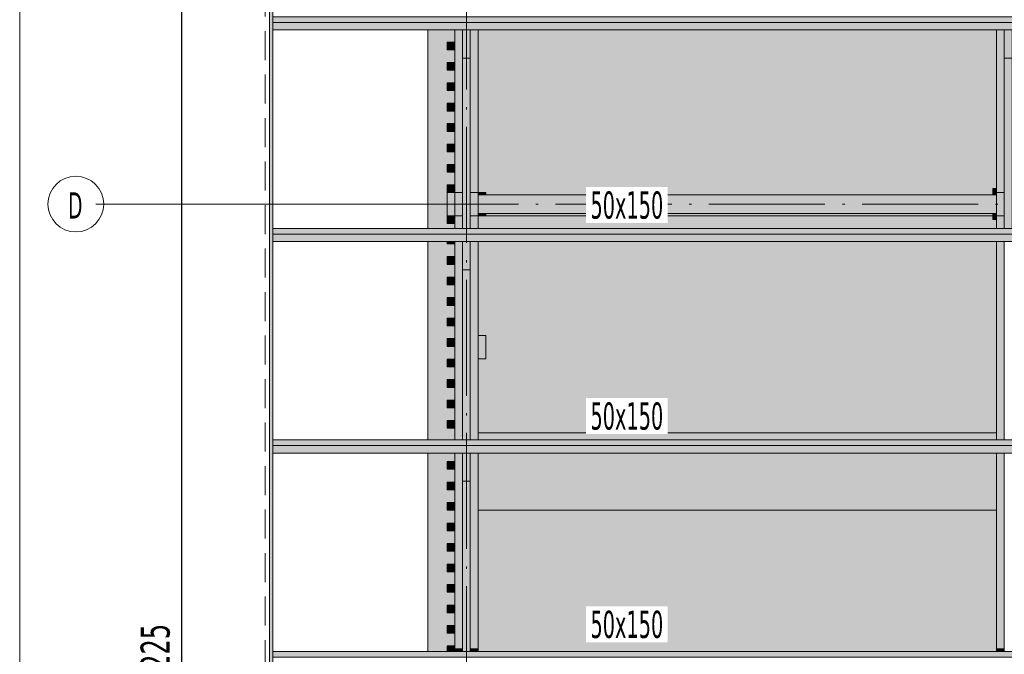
# Model space of a CAD drawing. Header units: millimetres. Extents: x 0 to 1517, y -116 to 725.
# Tile 105 of 256: x 955 to 1039, y 0 to 54. Entities that reach past the tile are written whole.
import ezdxf

# ---------------------------------------------------------------- set-up
doc = ezdxf.new("R2010")
doc.units = ezdxf.units.MM
doc.linetypes.add('CADWORK_12', pattern=[3.75, 2.5, -1.25])
doc.linetypes.add('CADWORK_5', pattern=[13.2, 10, -1.5, 0.2, -1.5])
doc.layers.add('Ech.1_75', color=7, linetype='Continuous')
doc.styles.add('tahoma-', font='txt', dxfattribs={"height": 1})
doc.styles.add('tahoma-z-r', font='txt', dxfattribs={"width": 0.704918})
doc.dimstyles.new('ISO-25', dxfattribs={"dimtxt": 2.5, "dimasz": 2.5, "dimexe": 1.25, "dimexo": 0.625, "dimtad": 1, "dimtxsty": 'Standard', "dimcen": 2.5, "dimadec": 0, "dimazin": 0, "dimtfac": 1, "dimtmove": 0, "dimatfit": 3, "dimfxl": 1, "dimarcsym": 0})

# ---------------------------------------------------------------- blocks, each defined once
blk = doc.blocks.new('cw-dimension-symbol2')
at = {"color": 0, "linetype": 'Continuous', "lineweight": -2}
for p, q in [((-1, 0), (1, 0)), ((-0.5, -0.5), (0.5, 0.5))]:
    blk.add_line(p, q, dxfattribs=at)
blk = doc.blocks.new('*D204')
at = {"layer": 'Defpoints', "color": 0}
for p in [(970.489, 86.988), (968.489, -89.345), (970.489, -89.345)]:
    blk.add_point(p, dxfattribs=at)
at = {"layer": 'Ech.1_75', "color": 0, "linetype": 'Continuous', "lineweight": -2}
for p, q in [((970.489, 86.988), (967.889, 86.988)), ((968.489, 86.388), (968.489, -88.745)), ((970.489, -89.345), (967.889, -89.345))]:
    blk.add_line(p, q, dxfattribs=at)
at = {"layer": 'Ech.1_75', "color": 0, "lineweight": -2, "xscale": 0.6000000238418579, "yscale": 0.6000000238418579, "zscale": 0.6000000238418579}
for p, rotation in [((968.489, 86.988), 90), ((968.489, -89.345), 270)]:
    blk.add_blockref('cw-dimension-symbol2', p, dxfattribs=dict(at, rotation=rotation))
at = {"layer": 'Ech.1_75', "color": 7, "linetype": 'Continuous', "lineweight": 5, "insert": (966.239, -1.178), "char_height": 2.5, "attachment_point": 5, "rotation": 90, "style": 'tahoma-z-r'}
blk.add_mtext('13225', dxfattribs=at)

msp = doc.modelspace()

# ---------------------------------------------------------------- hatches: boundary and pattern name
at = {"layer": 'Ech.1_75', "linetype": 'Continuous', "lineweight": 5, "true_color": 0xf7e0b3, "transparency": 33554687}
msp.add_hatch(color=254, dxfattribs=at).paths.add_polyline_path([(976.364, 88.043), (976.071, 88.058), (976.071, -87.042), (976.364, -86.758), (976.364, 88.043)])
at = {"layer": 'Ech.1_75', "linetype": 'Continuous', "lineweight": 5, "true_color": 0xe0d1b3, "transparency": 33554687}
for points in [[(1102.404, 54.463), (976.364, 54.463), (976.364, 53.977), (1102.404, 53.977), (1102.404, 54.463)], [(1102.404, 53.977), (976.364, 53.977), (976.364, 53.331), (1102.404, 53.331), (1102.404, 53.977)], [(1102.404, 36.224), (976.364, 36.224), (976.364, 35.739), (1102.404, 35.739), (1102.404, 36.224)], [(1102.404, 35.739), (976.364, 35.739), (976.364, 35.092), (1102.404, 35.092), (1102.404, 35.739)], [(1102.404, 17.985), (976.364, 17.985), (976.364, 17.5), (1102.404, 17.5), (1102.404, 17.985)], [(1102.404, 17.5), (976.364, 17.5), (976.364, 16.853), (1102.404, 16.853), (1102.404, 17.5)], [(1102.404, -0.253), (976.364, -0.253), (976.364, -0.739), (1102.404, -0.739), (1102.404, -0.253)]]:
    msp.add_hatch(color=254, dxfattribs=at).paths.add_polyline_path(points)
at = {"layer": 'Ech.1_75', "linetype": 'Continuous', "lineweight": 5, "true_color": 0xf3f3f3, "transparency": 33554687}
for points in [[(991.364, 39.988), (992.031, 39.988), (992.031, 41.077), (991.364, 41.077), (991.364, 41.744), (992.031, 41.744), (992.031, 42.833), (991.364, 42.833), (991.364, 43.5), (992.031, 43.5), (992.031, 44.588), (991.364, 44.588), (991.364, 45.255), (992.031, 45.255), (992.031, 46.344), (991.364, 46.344), (991.364, 47.011), (992.031, 47.011), (992.031, 48.1), (991.364, 48.1), (991.364, 48.766), (992.031, 48.766), (992.031, 49.855), (991.364, 49.855), (991.364, 50.522), (992.031, 50.522), (992.031, 51.611), (991.364, 51.611), (991.364, 52.277), (992.031, 52.277), (992.031, 53.331), (989.698, 53.331), (989.698, 36.224), (992.031, 36.224), (992.031, 36.655), (991.364, 36.655), (991.364, 39.988)], [(994.031, 39.322), (994.698, 39.322), (994.698, 39.122), (1038.364, 39.122), (1038.364, 39.655), (1038.698, 39.655), (1038.698, 53.331), (994.031, 53.331), (994.031, 39.322)], [(991.364, 37.322), (992.031, 37.322), (992.031, 39.322), (991.364, 39.322), (991.364, 37.322)], [(994.031, 39.122), (994.698, 39.122), (994.698, 39.322), (994.031, 39.322), (994.031, 39.122)], [(1038.364, 39.122), (1038.698, 39.122), (1038.698, 39.655), (1038.364, 39.655), (1038.364, 39.122)], [(994.698, 37.522), (994.031, 37.522), (994.031, 37.322), (994.698, 37.322), (994.698, 37.522)], [(1038.364, 37.322), (994.031, 37.322), (994.031, 36.224), (1038.698, 36.224), (1038.698, 36.988), (1038.364, 36.988), (1038.364, 37.322)], [(994.698, 37.322), (1038.364, 37.322), (1038.364, 37.522), (994.698, 37.522), (994.698, 37.322)], [(1038.364, 36.988), (1038.698, 36.988), (1038.698, 37.522), (1038.364, 37.522), (1038.364, 36.988)], [(992.031, 18.988), (991.364, 18.988), (991.364, 19.655), (992.031, 19.655), (992.031, 20.755), (991.364, 20.755), (991.364, 21.422), (992.031, 21.422), (992.031, 22.522), (991.364, 22.522), (991.364, 23.188), (992.031, 23.188), (992.031, 24.288), (991.364, 24.288), (991.364, 24.955), (992.031, 24.955), (992.031, 26.055), (991.364, 26.055), (991.364, 26.722), (992.031, 26.722), (992.031, 27.822), (991.364, 27.822), (991.364, 28.488), (992.031, 28.488), (992.031, 29.588), (991.364, 29.588), (991.364, 30.255), (992.031, 30.255), (992.031, 31.355), (991.364, 31.355), (991.364, 32.022), (992.031, 32.022), (992.031, 33.122), (991.364, 33.122), (991.364, 33.788), (992.031, 33.788), (992.031, 34.888), (991.364, 34.888), (991.364, 35.092), (989.698, 35.092), (989.698, 17.985), (992.031, 17.985), (992.031, 18.988)], [(994.031, 18.588), (1038.698, 18.588), (1038.698, 35.092), (994.031, 35.092), (994.031, 26.988), (994.698, 26.988), (994.698, 24.988), (994.031, 24.988), (994.031, 18.588)], [(994.031, 24.988), (994.698, 24.988), (994.698, 26.988), (994.031, 26.988), (994.031, 24.988)], [(1038.698, 18.588), (994.031, 18.588), (994.031, 17.985), (1038.698, 17.985), (1038.698, 18.588)], [(991.364, 1.988), (992.031, 1.988), (992.031, 3.088), (991.364, 3.088), (991.364, 3.755), (992.031, 3.755), (992.031, 4.855), (991.364, 4.855), (991.364, 5.522), (992.031, 5.522), (992.031, 6.622), (991.364, 6.622), (991.364, 7.288), (992.031, 7.288), (992.031, 8.388), (991.364, 8.388), (991.364, 9.055), (992.031, 9.055), (992.031, 10.155), (991.364, 10.155), (991.364, 10.822), (992.031, 10.822), (992.031, 11.922), (991.364, 11.922), (991.364, 12.588), (992.031, 12.588), (992.031, 13.688), (991.364, 13.688), (991.364, 14.355), (992.031, 14.355), (992.031, 15.455), (991.364, 15.455), (991.364, 16.122), (992.031, 16.122), (992.031, 16.853), (989.698, 16.853), (989.698, -0.253), (991.364, -0.253), (991.364, 0.222), (992.031, 0.222), (992.031, 1.322), (991.364, 1.322), (991.364, 1.988)], [(994.031, 11.922), (1038.698, 11.922), (1038.698, 16.853), (994.031, 16.853), (994.031, 11.922)], [(994.031, -0.253), (1038.698, -0.253), (1038.698, 11.922), (994.031, 11.922), (994.031, -0.253)]]:
    msp.add_hatch(color=7, dxfattribs=at).paths.add_polyline_path(points)
at = {"layer": 'Ech.1_75', "linetype": 'Continuous', "lineweight": 5, "true_color": 0xd4c4b3, "transparency": 33554687}
for points in [[(992.698, 53.331), (992.031, 53.331), (992.031, 39.322), (992.698, 39.322), (992.698, 53.331)], [(994.031, 53.331), (993.364, 53.331), (993.364, 39.322), (994.031, 39.322), (994.031, 53.331)], [(1038.698, 39.322), (1039.364, 39.322), (1039.364, 53.331), (1038.698, 53.331), (1038.698, 39.322)], [(993.364, 50.905), (992.698, 50.905), (992.698, 36.224), (993.364, 36.224), (993.364, 50.905)], [(1039.364, 36.224), (1040.031, 36.224), (1040.031, 50.905), (1039.364, 50.905), (1039.364, 36.224)], [(992.031, 36.224), (992.698, 36.224), (992.698, 37.322), (992.031, 37.322), (992.031, 36.224)], [(994.031, 37.322), (993.364, 37.322), (993.364, 36.224), (994.031, 36.224), (994.031, 37.322)], [(1038.698, 36.224), (1039.364, 36.224), (1039.364, 37.322), (1038.698, 37.322), (1038.698, 36.224)], [(992.031, 17.985), (992.698, 17.985), (992.698, 35.092), (992.031, 35.092), (992.031, 17.985)], [(994.031, 35.092), (993.364, 35.092), (993.364, 17.985), (994.031, 17.985), (994.031, 35.092)], [(1038.698, 17.985), (1039.364, 17.985), (1039.364, 35.092), (1038.698, 35.092), (1038.698, 17.985)], [(993.364, 32.667), (992.698, 32.667), (992.698, 17.985), (993.364, 17.985), (993.364, 32.667)], [(992.031, -0.032), (992.698, -0.032), (992.698, 16.853), (992.031, 16.853), (992.031, -0.032)], [(994.031, 16.853), (993.364, 16.853), (993.364, -0.032), (994.031, -0.032), (994.031, 16.853)], [(1038.698, -0.032), (1039.364, -0.032), (1039.364, 16.853), (1038.698, 16.853), (1038.698, -0.032)], [(993.364, 14.428), (992.698, 14.428), (992.698, -0.253), (993.364, -0.253), (993.364, 14.428)], [(992.031, -0.253), (992.698, -0.253), (992.698, -0.032), (992.031, -0.032), (992.031, -0.253)], [(993.364, -0.253), (994.031, -0.253), (994.031, -0.032), (993.364, -0.032), (993.364, -0.253)], [(1038.698, -0.253), (1039.364, -0.253), (1039.364, -0.032), (1038.698, -0.032), (1038.698, -0.253)]]:
    msp.add_hatch(color=9, dxfattribs=at).paths.add_polyline_path(points)
at = {"layer": 'Ech.1_75', "linetype": 'Continuous', "lineweight": 5, "true_color": 0xf7d1b3, "transparency": 33554687}
for points in [[(992.698, 50.905), (993.364, 50.905), (993.364, 53.331), (992.698, 53.331), (992.698, 50.905)], [(1039.364, 50.905), (1040.031, 50.905), (1040.031, 53.331), (1039.364, 53.331), (1039.364, 50.905)], [(992.698, 32.667), (993.364, 32.667), (993.364, 35.092), (992.698, 35.092), (992.698, 32.667)], [(992.698, 14.428), (993.364, 14.428), (993.364, 16.853), (992.698, 16.853), (992.698, 14.428)]]:
    msp.add_hatch(color=254, dxfattribs=at).paths.add_polyline_path(points)
at = {"layer": 'Ech.1_75', "linetype": 'Continuous', "lineweight": 5, "true_color": 0xeaddd7, "transparency": 33554687}
for points in [[(992.031, 52.277), (991.364, 52.277), (991.364, 51.611), (992.031, 51.611), (992.031, 52.277)], [(992.031, 50.522), (991.364, 50.522), (991.364, 49.855), (992.031, 49.855), (992.031, 50.522)], [(992.031, 48.766), (991.364, 48.766), (991.364, 48.1), (992.031, 48.1), (992.031, 48.766)], [(992.031, 47.011), (991.364, 47.011), (991.364, 46.344), (992.031, 46.344), (992.031, 47.011)], [(992.031, 45.255), (991.364, 45.255), (991.364, 44.588), (992.031, 44.588), (992.031, 45.255)], [(992.031, 43.5), (991.364, 43.5), (991.364, 42.833), (992.031, 42.833), (992.031, 43.5)], [(992.031, 41.744), (991.364, 41.744), (991.364, 41.077), (992.031, 41.077), (992.031, 41.744)], [(992.031, 39.988), (991.364, 39.988), (991.364, 39.322), (992.031, 39.322), (992.031, 39.988)], [(992.031, 37.322), (991.364, 37.322), (991.364, 36.655), (992.031, 36.655), (992.031, 37.322)], [(992.031, 35.092), (991.364, 35.092), (991.364, 34.888), (992.031, 34.888), (992.031, 35.092)], [(992.031, 33.788), (991.364, 33.788), (991.364, 33.122), (992.031, 33.122), (992.031, 33.788)], [(992.031, 32.022), (991.364, 32.022), (991.364, 31.355), (992.031, 31.355), (992.031, 32.022)], [(992.031, 30.255), (991.364, 30.255), (991.364, 29.588), (992.031, 29.588), (992.031, 30.255)], [(992.031, 28.488), (991.364, 28.488), (991.364, 27.822), (992.031, 27.822), (992.031, 28.488)], [(992.031, 26.722), (991.364, 26.722), (991.364, 26.055), (992.031, 26.055), (992.031, 26.722)], [(992.031, 24.955), (991.364, 24.955), (991.364, 24.288), (992.031, 24.288), (992.031, 24.955)], [(992.031, 23.188), (991.364, 23.188), (991.364, 22.522), (992.031, 22.522), (992.031, 23.188)], [(992.031, 21.422), (991.364, 21.422), (991.364, 20.755), (992.031, 20.755), (992.031, 21.422)], [(992.031, 19.655), (991.364, 19.655), (991.364, 18.988), (992.031, 18.988), (992.031, 19.655)], [(992.031, 16.122), (991.364, 16.122), (991.364, 15.455), (992.031, 15.455), (992.031, 16.122)], [(992.031, 14.355), (991.364, 14.355), (991.364, 13.688), (992.031, 13.688), (992.031, 14.355)], [(992.031, 12.588), (991.364, 12.588), (991.364, 11.922), (992.031, 11.922), (992.031, 12.588)], [(992.031, 10.822), (991.364, 10.822), (991.364, 10.155), (992.031, 10.155), (992.031, 10.822)], [(992.031, 9.055), (991.364, 9.055), (991.364, 8.388), (992.031, 8.388), (992.031, 9.055)], [(992.031, 7.288), (991.364, 7.288), (991.364, 6.622), (992.031, 6.622), (992.031, 7.288)], [(992.031, 5.522), (991.364, 5.522), (991.364, 4.855), (992.031, 4.855), (992.031, 5.522)], [(992.031, 3.755), (991.364, 3.755), (991.364, 3.088), (992.031, 3.088), (992.031, 3.755)], [(992.031, 1.988), (991.364, 1.988), (991.364, 1.322), (992.031, 1.322), (992.031, 1.988)], [(991.364, -0.253), (992.031, -0.253), (992.031, 0.222), (991.364, 0.222), (991.364, -0.253)]]:
    msp.add_hatch(color=254, dxfattribs=at).paths.add_polyline_path(points)
at = {"layer": 'Ech.1_75', "linetype": 'Continuous', "lineweight": 5, "true_color": 0xe0c8b3, "transparency": 33554687}
for points in [[(992.698, 39.322), (992.031, 39.322), (992.031, 37.322), (992.698, 37.322), (992.698, 39.322)], [(994.031, 39.322), (993.364, 39.322), (993.364, 37.322), (994.031, 37.322), (994.031, 39.322)], [(1038.698, 37.322), (1039.364, 37.322), (1039.364, 39.322), (1038.698, 39.322), (1038.698, 37.322)]]:
    msp.add_hatch(color=9, dxfattribs=at).paths.add_polyline_path(points)
at = {"layer": 'Ech.1_75', "linetype": 'Continuous', "lineweight": 5, "true_color": 0xe3bbbb, "transparency": 33554687}
msp.add_hatch(color=9, dxfattribs=at).paths.add_polyline_path([(1038.698, 39.122), (994.031, 39.122), (994.031, 37.522), (1038.698, 37.522), (1038.698, 39.122)])

# ---------------------------------------------------------------- linework, layer by layer
at = {"layer": 'Ech.1_75', "color": 9, "linetype": 'Continuous', "lineweight": 5}
msp.add_line((1038.364, 37.322), (1038.698, 37.322), dxfattribs=at)
at = {"layer": 'Ech.1_75', "color": 7, "linetype": 'Continuous', "lineweight": 5}
for points in [[(1249.188, -108.036), (1249.188, 239.316), (954.549, 239.316), (954.549, -108.036), (1249.188, -108.036)], [(976.364, 88.043), (976.071, 88.058), (976.071, -87.042), (976.364, -86.758), (976.364, 88.043)], [(1102.404, 54.463), (976.364, 54.463), (976.364, 53.977), (1102.404, 53.977), (1102.404, 54.463)], [(1102.404, 53.977), (976.364, 53.977), (976.364, 53.331), (1102.404, 53.331), (1102.404, 53.977)], [(991.364, 39.988), (992.031, 39.988), (992.031, 41.077), (991.364, 41.077), (991.364, 41.744), (992.031, 41.744), (992.031, 42.833), (991.364, 42.833), (991.364, 43.5), (992.031, 43.5), (992.031, 44.588), (991.364, 44.588), (991.364, 45.255), (992.031, 45.255), (992.031, 46.344), (991.364, 46.344), (991.364, 47.011), (992.031, 47.011), (992.031, 48.1), (991.364, 48.1), (991.364, 48.766), (992.031, 48.766), (992.031, 49.855), (991.364, 49.855), (991.364, 50.522), (992.031, 50.522), (992.031, 51.611), (991.364, 51.611), (991.364, 52.277), (992.031, 52.277), (992.031, 53.331), (989.698, 53.331), (989.698, 36.224), (992.031, 36.224), (992.031, 36.655), (991.364, 36.655), (991.364, 39.988)], [(992.698, 53.331), (992.031, 53.331), (992.031, 39.322), (992.698, 39.322), (992.698, 53.331)], [(992.698, 50.905), (993.364, 50.905), (993.364, 53.331), (992.698, 53.331), (992.698, 50.905)], [(994.031, 53.331), (993.364, 53.331), (993.364, 39.322), (994.031, 39.322), (994.031, 53.331)], [(994.031, 39.322), (994.698, 39.322), (994.698, 39.122), (1038.364, 39.122), (1038.364, 39.655), (1038.698, 39.655), (1038.698, 53.331), (994.031, 53.331), (994.031, 39.322)], [(1038.698, 39.322), (1039.364, 39.322), (1039.364, 53.331), (1038.698, 53.331), (1038.698, 39.322)], [(1039.364, 50.905), (1040.031, 50.905), (1040.031, 53.331), (1039.364, 53.331), (1039.364, 50.905)], [(992.031, 52.277), (991.364, 52.277), (991.364, 51.611), (992.031, 51.611), (992.031, 52.277)], [(993.364, 50.905), (992.698, 50.905), (992.698, 36.224), (993.364, 36.224), (993.364, 50.905)], [(1039.364, 36.224), (1040.031, 36.224), (1040.031, 50.905), (1039.364, 50.905), (1039.364, 36.224)], [(992.031, 50.522), (991.364, 50.522), (991.364, 49.855), (992.031, 49.855), (992.031, 50.522)], [(992.031, 48.766), (991.364, 48.766), (991.364, 48.1), (992.031, 48.1), (992.031, 48.766)], [(992.031, 47.011), (991.364, 47.011), (991.364, 46.344), (992.031, 46.344), (992.031, 47.011)], [(992.031, 45.255), (991.364, 45.255), (991.364, 44.588), (992.031, 44.588), (992.031, 45.255)], [(992.031, 43.5), (991.364, 43.5), (991.364, 42.833), (992.031, 42.833), (992.031, 43.5)], [(992.031, 41.744), (991.364, 41.744), (991.364, 41.077), (992.031, 41.077), (992.031, 41.744)], [(992.031, 39.988), (991.364, 39.988), (991.364, 39.322), (992.031, 39.322), (992.031, 39.988)], [(991.364, 37.322), (992.031, 37.322), (992.031, 39.322), (991.364, 39.322), (991.364, 37.322)], [(992.698, 39.322), (992.031, 39.322), (992.031, 37.322), (992.698, 37.322), (992.698, 39.322)], [(994.031, 39.322), (993.364, 39.322), (993.364, 37.322), (994.031, 37.322), (994.031, 39.322)], [(994.031, 39.122), (994.698, 39.122), (994.698, 39.322), (994.031, 39.322), (994.031, 39.122)], [(1038.698, 39.122), (994.031, 39.122), (994.031, 37.522), (1038.698, 37.522), (1038.698, 39.122)], [(1038.364, 39.122), (1038.698, 39.122), (1038.698, 39.655), (1038.364, 39.655), (1038.364, 39.122)], [(1038.698, 37.322), (1039.364, 37.322), (1039.364, 39.322), (1038.698, 39.322), (1038.698, 37.322)], [(992.031, 37.322), (991.364, 37.322), (991.364, 36.655), (992.031, 36.655), (992.031, 37.322)], [(992.031, 36.224), (992.698, 36.224), (992.698, 37.322), (992.031, 37.322), (992.031, 36.224)], [(994.031, 37.322), (993.364, 37.322), (993.364, 36.224), (994.031, 36.224), (994.031, 37.322)], [(994.698, 37.522), (994.031, 37.522), (994.031, 37.322), (994.698, 37.322), (994.698, 37.522)], [(1038.364, 37.322), (994.031, 37.322), (994.031, 36.224), (1038.698, 36.224), (1038.698, 36.988), (1038.364, 36.988), (1038.364, 37.322)], [(994.698, 37.322), (1038.364, 37.322), (1038.364, 37.522), (994.698, 37.522), (994.698, 37.322)], [(1038.364, 36.988), (1038.698, 36.988), (1038.698, 37.522), (1038.364, 37.522), (1038.364, 36.988)], [(1038.698, 36.224), (1039.364, 36.224), (1039.364, 37.322), (1038.698, 37.322), (1038.698, 36.224)], [(1102.404, 36.224), (976.364, 36.224), (976.364, 35.739), (1102.404, 35.739), (1102.404, 36.224)], [(1102.404, 35.739), (976.364, 35.739), (976.364, 35.092), (1102.404, 35.092), (1102.404, 35.739)], [(992.031, 18.988), (991.364, 18.988), (991.364, 19.655), (992.031, 19.655), (992.031, 20.755), (991.364, 20.755), (991.364, 21.422), (992.031, 21.422), (992.031, 22.522), (991.364, 22.522), (991.364, 23.188), (992.031, 23.188), (992.031, 24.288), (991.364, 24.288), (991.364, 24.955), (992.031, 24.955), (992.031, 26.055), (991.364, 26.055), (991.364, 26.722), (992.031, 26.722), (992.031, 27.822), (991.364, 27.822), (991.364, 28.488), (992.031, 28.488), (992.031, 29.588), (991.364, 29.588), (991.364, 30.255), (992.031, 30.255), (992.031, 31.355), (991.364, 31.355), (991.364, 32.022), (992.031, 32.022), (992.031, 33.122), (991.364, 33.122), (991.364, 33.788), (992.031, 33.788), (992.031, 34.888), (991.364, 34.888), (991.364, 35.092), (989.698, 35.092), (989.698, 17.985), (992.031, 17.985), (992.031, 18.988)], [(992.031, 35.092), (991.364, 35.092), (991.364, 34.888), (992.031, 34.888), (992.031, 35.092)], [(992.031, 17.985), (992.698, 17.985), (992.698, 35.092), (992.031, 35.092), (992.031, 17.985)], [(992.698, 32.667), (993.364, 32.667), (993.364, 35.092), (992.698, 35.092), (992.698, 32.667)], [(994.031, 35.092), (993.364, 35.092), (993.364, 17.985), (994.031, 17.985), (994.031, 35.092)], [(994.031, 18.588), (1038.698, 18.588), (1038.698, 35.092), (994.031, 35.092), (994.031, 26.988), (994.698, 26.988), (994.698, 24.988), (994.031, 24.988), (994.031, 18.588)], [(1038.698, 17.985), (1039.364, 17.985), (1039.364, 35.092), (1038.698, 35.092), (1038.698, 17.985)], [(992.031, 33.788), (991.364, 33.788), (991.364, 33.122), (992.031, 33.122), (992.031, 33.788)], [(993.364, 32.667), (992.698, 32.667), (992.698, 17.985), (993.364, 17.985), (993.364, 32.667)], [(992.031, 32.022), (991.364, 32.022), (991.364, 31.355), (992.031, 31.355), (992.031, 32.022)], [(992.031, 30.255), (991.364, 30.255), (991.364, 29.588), (992.031, 29.588), (992.031, 30.255)], [(992.031, 28.488), (991.364, 28.488), (991.364, 27.822), (992.031, 27.822), (992.031, 28.488)], [(992.031, 26.722), (991.364, 26.722), (991.364, 26.055), (992.031, 26.055), (992.031, 26.722)], [(994.031, 24.988), (994.698, 24.988), (994.698, 26.988), (994.031, 26.988), (994.031, 24.988)], [(992.031, 24.955), (991.364, 24.955), (991.364, 24.288), (992.031, 24.288), (992.031, 24.955)], [(992.031, 23.188), (991.364, 23.188), (991.364, 22.522), (992.031, 22.522), (992.031, 23.188)], [(992.031, 21.422), (991.364, 21.422), (991.364, 20.755), (992.031, 20.755), (992.031, 21.422)], [(992.031, 19.655), (991.364, 19.655), (991.364, 18.988), (992.031, 18.988), (992.031, 19.655)], [(1102.404, 17.985), (976.364, 17.985), (976.364, 17.5), (1102.404, 17.5), (1102.404, 17.985)], [(1038.698, 18.588), (994.031, 18.588), (994.031, 17.985), (1038.698, 17.985), (1038.698, 18.588)], [(1102.404, 17.5), (976.364, 17.5), (976.364, 16.853), (1102.404, 16.853), (1102.404, 17.5)], [(991.364, 1.988), (992.031, 1.988), (992.031, 3.088), (991.364, 3.088), (991.364, 3.755), (992.031, 3.755), (992.031, 4.855), (991.364, 4.855), (991.364, 5.522), (992.031, 5.522), (992.031, 6.622), (991.364, 6.622), (991.364, 7.288), (992.031, 7.288), (992.031, 8.388), (991.364, 8.388), (991.364, 9.055), (992.031, 9.055), (992.031, 10.155), (991.364, 10.155), (991.364, 10.822), (992.031, 10.822), (992.031, 11.922), (991.364, 11.922), (991.364, 12.588), (992.031, 12.588), (992.031, 13.688), (991.364, 13.688), (991.364, 14.355), (992.031, 14.355), (992.031, 15.455), (991.364, 15.455), (991.364, 16.122), (992.031, 16.122), (992.031, 16.853), (989.698, 16.853), (989.698, -0.253), (991.364, -0.253), (991.364, 0.222), (992.031, 0.222), (992.031, 1.322), (991.364, 1.322), (991.364, 1.988)], [(992.031, 16.122), (991.364, 16.122), (991.364, 15.455), (992.031, 15.455), (992.031, 16.122)], [(992.031, -0.032), (992.698, -0.032), (992.698, 16.853), (992.031, 16.853), (992.031, -0.032)], [(992.698, 14.428), (993.364, 14.428), (993.364, 16.853), (992.698, 16.853), (992.698, 14.428)], [(994.031, 16.853), (993.364, 16.853), (993.364, -0.032), (994.031, -0.032), (994.031, 16.853)], [(994.031, 11.922), (1038.698, 11.922), (1038.698, 16.853), (994.031, 16.853), (994.031, 11.922)], [(1038.698, -0.032), (1039.364, -0.032), (1039.364, 16.853), (1038.698, 16.853), (1038.698, -0.032)], [(993.364, 14.428), (992.698, 14.428), (992.698, -0.253), (993.364, -0.253), (993.364, 14.428)], [(992.031, 14.355), (991.364, 14.355), (991.364, 13.688), (992.031, 13.688), (992.031, 14.355)], [(992.031, 12.588), (991.364, 12.588), (991.364, 11.922), (992.031, 11.922), (992.031, 12.588)], [(994.031, -0.253), (1038.698, -0.253), (1038.698, 11.922), (994.031, 11.922), (994.031, -0.253)], [(992.031, 10.822), (991.364, 10.822), (991.364, 10.155), (992.031, 10.155), (992.031, 10.822)], [(992.031, 9.055), (991.364, 9.055), (991.364, 8.388), (992.031, 8.388), (992.031, 9.055)], [(992.031, 7.288), (991.364, 7.288), (991.364, 6.622), (992.031, 6.622), (992.031, 7.288)], [(992.031, 5.522), (991.364, 5.522), (991.364, 4.855), (992.031, 4.855), (992.031, 5.522)], [(992.031, 3.755), (991.364, 3.755), (991.364, 3.088), (992.031, 3.088), (992.031, 3.755)], [(992.031, 1.988), (991.364, 1.988), (991.364, 1.322), (992.031, 1.322), (992.031, 1.988)], [(991.364, -0.253), (992.031, -0.253), (992.031, 0.222), (991.364, 0.222), (991.364, -0.253)], [(1102.404, -0.253), (976.364, -0.253), (976.364, -0.739), (1102.404, -0.739), (1102.404, -0.253)], [(992.031, -0.253), (992.698, -0.253), (992.698, -0.032), (992.031, -0.032), (992.031, -0.253)], [(993.364, -0.253), (994.031, -0.253), (994.031, -0.032), (993.364, -0.032), (993.364, -0.253)], [(1038.698, -0.253), (1039.364, -0.253), (1039.364, -0.032), (1038.698, -0.032), (1038.698, -0.253)]]:
    msp.add_lwpolyline(points, close=True, dxfattribs=at)
at = {"layer": 'Ech.1_75', "color": 7, "linetype": 'CADWORK_5', "lineweight": 5}
msp.add_lwpolyline([(993.031, -97.012), (993.031, 215.655)], dxfattribs=at)
at = {"layer": 'Ech.1_75', "color": 5, "linetype": 'CADWORK_12', "lineweight": 5}
msp.add_lwpolyline([(975.698, 86.988), (975.698, -89.345), (1103.364, -89.345), (1103.364, 86.988), (975.698, 86.988)], close=True, dxfattribs=at)

# ---------------------------------------------------------------- dimensions: what is measured, and where the dimension line sits
at = {"layer": 'Ech.1_75', "color": 7, "linetype": 'Continuous', "lineweight": 5}
dim = msp.add_linear_dim(base=(968.489, -89.345), p1=(970.489, 86.988), p2=(970.489, -89.345), angle=270, text='13225', dimstyle='ISO-25', override={"dimtxt": 2.5, "dimasz": 0.6, "dimexe": 0.6, "dimexo": 0, "dimgap": 0, "dimdec": 2, "dimlfac": 1, "dimtxsty": 'tahoma-z-r', "dimblk": 'cw-dimension-symbol2', "dimclrt": 7, "dimtmove": 2}, dxfattribs=at)
dim.commit()
dim.dimension.update_dxf_attribs({"geometry": '*D204', "text_midpoint": (966.239, -1.178), "dimtype": 161, "text_rotation": 90})

# ---------------------------------------------------------------- next in the draw order: texts
at = {"layer": 'Ech.1_75', "color": 7, "linetype": 'Continuous', "char_height": 2.5, "attachment_point": 1, "style": 'tahoma-', "bg_fill": 3, "box_fill_scale": 1.15, "bg_fill_color": 256, "bg_fill_true_color": 13158600, "bg_fill_transparency": 33554687}
for insert in [(1003.715, 21.225), (1003.715, 3.265)]:
    msp.add_mtext('\\A1;\\fTahoma|b0|i0;\\W0.600000;\\H2.347700;50x150', dxfattribs=dict(at, insert=insert))

# ---------------------------------------------------------------- next in the draw order: wipeouts: each hides what was drawn before it
at = {"linetype": 'Continuous'}
msp.add_wipeout([(959.384, 35.922), (959.399, 35.922), (959.414, 35.922), (959.429, 35.922), (959.444, 35.923), (959.459, 35.923), (959.475, 35.923), (959.49, 35.924), (959.505, 35.925), (959.52, 35.926), (959.535, 35.927), (959.55, 35.928), (959.565, 35.929), (959.58, 35.93), (959.595, 35.931), (959.61, 35.932), (959.625, 35.934), (959.64, 35.935), (959.655, 35.937), (959.67, 35.939), (959.685, 35.941), (959.7, 35.943), (959.715, 35.945), (959.73, 35.947), (959.745, 35.949), (959.76, 35.951), (959.774, 35.954), (959.789, 35.956), (959.804, 35.959), (959.819, 35.962), (959.834, 35.964), (959.849, 35.967), (959.863, 35.97), (959.878, 35.973), (959.893, 35.976), (959.908, 35.98), (959.922, 35.983), (959.937, 35.986), (959.952, 35.99), (959.966, 35.993), (959.981, 35.997), (959.996, 36.001), (960.01, 36.005), (960.025, 36.009), (960.039, 36.013), (960.054, 36.017), (960.068, 36.021), (960.083, 36.026), (960.097, 36.03), (960.111, 36.035), (960.126, 36.039), (960.14, 36.044), (960.154, 36.049), (960.169, 36.054), (960.183, 36.059), (960.197, 36.064), (960.211, 36.069), (960.225, 36.074), (960.239, 36.079), (960.254, 36.085), (960.268, 36.09), (960.282, 36.096), (960.296, 36.102), (960.309, 36.107), (960.323, 36.113), (960.337, 36.119), (960.351, 36.125), (960.365, 36.131), (960.379, 36.138), (960.392, 36.144), (960.406, 36.15), (960.42, 36.157), (960.433, 36.163), (960.447, 36.17), (960.46, 36.177), (960.474, 36.183), (960.487, 36.19), (960.5, 36.197), (960.514, 36.204), (960.527, 36.211), (960.54, 36.219), (960.553, 36.226), (960.567, 36.233), (960.58, 36.241), (960.593, 36.248), (960.606, 36.256), (960.619, 36.264), (960.632, 36.272), (960.645, 36.279), (960.657, 36.287), (960.67, 36.295), (960.683, 36.304), (960.695, 36.312), (960.708, 36.32), (960.721, 36.328), (960.733, 36.337), (960.746, 36.345), (960.758, 36.354), (960.77, 36.363), (960.783, 36.371), (960.795, 36.38), (960.807, 36.389), (960.819, 36.398), (960.831, 36.407), (960.843, 36.416), (960.855, 36.425), (960.867, 36.435), (960.879, 36.444), (960.891, 36.453), (960.902, 36.463), (960.914, 36.473), (960.925, 36.482), (960.937, 36.492), (960.948, 36.502), (960.96, 36.512), (960.971, 36.522), (960.983, 36.532), (960.994, 36.542), (961.005, 36.552), (961.016, 36.562), (961.027, 36.572), (961.038, 36.583), (961.049, 36.593), (961.06, 36.604), (961.07, 36.614), (961.081, 36.625), (961.092, 36.635), (961.102, 36.646), (961.113, 36.657), (961.123, 36.668), (961.134, 36.679), (961.144, 36.69), (961.154, 36.701), (961.164, 36.712), (961.174, 36.723), (961.184, 36.735), (961.194, 36.746), (961.204, 36.757), (961.214, 36.769), (961.224, 36.78), (961.233, 36.792), (961.243, 36.804), (961.252, 36.815), (961.262, 36.827), (961.271, 36.839), (961.28, 36.851), (961.29, 36.863), (961.299, 36.875), (961.308, 36.887), (961.317, 36.899), (961.326, 36.911), (961.335, 36.923), (961.343, 36.936), (961.352, 36.948), (961.361, 36.96), (961.369, 36.973), (961.378, 36.985), (961.386, 36.998), (961.394, 37.01), (961.402, 37.023), (961.41, 37.036), (961.419, 37.049), (961.426, 37.061), (961.434, 37.074), (961.442, 37.087), (961.45, 37.1), (961.458, 37.113), (961.465, 37.126), (961.473, 37.139), (961.48, 37.152), (961.487, 37.166), (961.494, 37.179), (961.502, 37.192), (961.509, 37.205), (961.516, 37.219), (961.523, 37.232), (961.529, 37.246), (961.536, 37.259), (961.543, 37.273), (961.549, 37.286), (961.556, 37.3), (961.562, 37.314), (961.568, 37.327), (961.575, 37.341), (961.581, 37.355), (961.587, 37.369), (961.593, 37.382), (961.599, 37.396), (961.604, 37.41), (961.61, 37.424), (961.616, 37.438), (961.621, 37.452), (961.626, 37.466), (961.632, 37.48), (961.637, 37.495), (961.642, 37.509), (961.647, 37.523), (961.652, 37.537), (961.657, 37.552), (961.662, 37.566), (961.667, 37.58), (961.671, 37.594), (961.676, 37.609), (961.68, 37.623), (961.685, 37.638), (961.689, 37.652), (961.693, 37.667), (961.697, 37.681), (961.701, 37.696), (961.705, 37.71), (961.709, 37.725), (961.712, 37.74), (961.716, 37.754), (961.72, 37.769), (961.723, 37.784), (961.726, 37.798), (961.73, 37.813), (961.733, 37.828), (961.736, 37.842), (961.739, 37.857), (961.742, 37.872), (961.744, 37.887), (961.747, 37.902), (961.75, 37.917), (961.752, 37.931), (961.755, 37.946), (961.757, 37.961), (961.759, 37.976), (961.761, 37.991), (961.763, 38.006), (961.765, 38.021), (961.767, 38.036), (961.769, 38.051), (961.77, 38.066), (961.772, 38.081), (961.773, 38.096), (961.775, 38.111), (961.776, 38.126), (961.777, 38.141), (961.778, 38.156), (961.779, 38.171), (961.78, 38.186), (961.781, 38.201), (961.782, 38.216), (961.782, 38.231), (961.783, 38.246), (961.783, 38.261), (961.784, 38.277), (961.784, 38.292), (961.784, 38.307), (961.784, 38.322), (961.784, 38.337), (961.784, 38.352), (961.784, 38.367), (961.783, 38.382), (961.783, 38.397), (961.782, 38.412), (961.782, 38.427), (961.781, 38.442), (961.78, 38.457), (961.779, 38.472), (961.778, 38.488), (961.777, 38.503), (961.776, 38.518), (961.775, 38.533), (961.773, 38.548), (961.772, 38.563), (961.77, 38.578), (961.769, 38.593), (961.767, 38.608), (961.765, 38.623), (961.763, 38.638), (961.761, 38.652), (961.759, 38.667), (961.757, 38.682), (961.755, 38.697), (961.752, 38.712), (961.75, 38.727), (961.747, 38.742), (961.744, 38.757), (961.742, 38.771), (961.739, 38.786), (961.736, 38.801), (961.733, 38.816), (961.73, 38.831), (961.726, 38.845), (961.723, 38.86), (961.72, 38.875), (961.716, 38.889), (961.712, 38.904), (961.709, 38.919), (961.705, 38.933), (961.701, 38.948), (961.697, 38.962), (961.693, 38.977), (961.689, 38.991), (961.685, 39.006), (961.68, 39.02), (961.676, 39.035), (961.671, 39.049), (961.667, 39.063), (961.662, 39.078), (961.657, 39.092), (961.652, 39.106), (961.647, 39.121), (961.642, 39.135), (961.637, 39.149), (961.632, 39.163), (961.626, 39.177), (961.621, 39.191), (961.616, 39.205), (961.61, 39.219), (961.604, 39.233), (961.599, 39.247), (961.593, 39.261), (961.587, 39.275), (961.581, 39.289), (961.575, 39.303), (961.568, 39.316), (961.562, 39.33), (961.556, 39.344), (961.549, 39.357), (961.543, 39.371), (961.536, 39.384), (961.529, 39.398), (961.523, 39.411), (961.516, 39.425), (961.509, 39.438), (961.502, 39.451), (961.494, 39.465), (961.487, 39.478), (961.48, 39.491), (961.473, 39.504), (961.465, 39.517), (961.458, 39.53), (961.45, 39.543), (961.442, 39.556), (961.434, 39.569), (961.426, 39.582), (961.419, 39.595), (961.41, 39.608), (961.402, 39.62), (961.394, 39.633), (961.386, 39.646), (961.378, 39.658), (961.369, 39.671), (961.361, 39.683), (961.352, 39.696), (961.343, 39.708), (961.335, 39.72), (961.326, 39.732), (961.317, 39.745), (961.308, 39.757), (961.299, 39.769), (961.29, 39.781), (961.28, 39.793), (961.271, 39.805), (961.262, 39.816), (961.252, 39.828), (961.243, 39.84), (961.233, 39.852), (961.224, 39.863), (961.214, 39.875), (961.204, 39.886), (961.194, 39.898), (961.184, 39.909), (961.174, 39.92), (961.164, 39.931), (961.154, 39.943), (961.144, 39.954), (961.134, 39.965), (961.123, 39.976), (961.113, 39.987), (961.102, 39.997), (961.092, 40.008), (961.081, 40.019), (961.07, 40.029), (961.06, 40.04), (961.049, 40.051), (961.038, 40.061), (961.027, 40.071), (961.016, 40.082), (961.005, 40.092), (960.994, 40.102), (960.983, 40.112), (960.971, 40.122), (960.96, 40.132), (960.948, 40.142), (960.937, 40.152), (960.925, 40.161), (960.914, 40.171), (960.902, 40.181), (960.891, 40.19), (960.879, 40.2), (960.867, 40.209), (960.855, 40.218), (960.843, 40.227), (960.831, 40.236), (960.819, 40.246), (960.807, 40.255), (960.795, 40.263), (960.783, 40.272), (960.77, 40.281), (960.758, 40.29), (960.746, 40.298), (960.733, 40.307), (960.721, 40.315), (960.708, 40.324), (960.695, 40.332), (960.683, 40.34), (960.67, 40.348), (960.657, 40.356), (960.645, 40.364), (960.632, 40.372), (960.619, 40.38), (960.606, 40.388), (960.593, 40.395), (960.58, 40.403), (960.567, 40.41), (960.553, 40.418), (960.54, 40.425), (960.527, 40.432), (960.514, 40.439), (960.5, 40.446), (960.487, 40.453), (960.474, 40.46), (960.46, 40.467), (960.447, 40.474), (960.433, 40.48), (960.42, 40.487), (960.406, 40.493), (960.392, 40.5), (960.379, 40.506), (960.365, 40.512), (960.351, 40.518), (960.337, 40.524), (960.323, 40.53), (960.309, 40.536), (960.296, 40.542), (960.282, 40.548), (960.268, 40.553), (960.254, 40.559), (960.239, 40.564), (960.225, 40.569), (960.211, 40.575), (960.197, 40.58), (960.183, 40.585), (960.169, 40.59), (960.154, 40.595), (960.14, 40.6), (960.126, 40.604), (960.111, 40.609), (960.097, 40.613), (960.083, 40.618), (960.068, 40.622), (960.054, 40.626), (960.039, 40.631), (960.025, 40.635), (960.01, 40.639), (959.996, 40.643), (959.981, 40.646), (959.966, 40.65), (959.952, 40.654), (959.937, 40.657), (959.922, 40.661), (959.908, 40.664), (959.893, 40.667), (959.878, 40.67), (959.863, 40.673), (959.849, 40.676), (959.834, 40.679), (959.819, 40.682), (959.804, 40.685), (959.789, 40.687), (959.774, 40.69), (959.76, 40.692), (959.745, 40.695), (959.73, 40.697), (959.715, 40.699), (959.7, 40.701), (959.685, 40.703), (959.67, 40.705), (959.655, 40.706), (959.64, 40.708), (959.625, 40.71), (959.61, 40.711), (959.595, 40.712), (959.58, 40.714), (959.565, 40.715), (959.55, 40.716), (959.535, 40.717), (959.52, 40.718), (959.505, 40.719), (959.49, 40.719), (959.475, 40.72), (959.459, 40.721), (959.444, 40.721), (959.429, 40.721), (959.414, 40.722), (959.399, 40.722), (959.384, 40.722), (959.369, 40.722), (959.354, 40.722), (959.339, 40.721), (959.324, 40.721), (959.309, 40.721), (959.294, 40.72), (959.279, 40.719), (959.264, 40.719), (959.248, 40.718), (959.233, 40.717), (959.218, 40.716), (959.203, 40.715), (959.188, 40.714), (959.173, 40.712), (959.158, 40.711), (959.143, 40.71), (959.128, 40.708), (959.113, 40.706), (959.098, 40.705), (959.083, 40.703), (959.068, 40.701), (959.053, 40.699), (959.038, 40.697), (959.024, 40.695), (959.009, 40.692), (958.994, 40.69), (958.979, 40.687), (958.964, 40.685), (958.949, 40.682), (958.934, 40.679), (958.92, 40.676), (958.905, 40.673), (958.89, 40.67), (958.875, 40.667), (958.861, 40.664), (958.846, 40.661), (958.831, 40.657), (958.816, 40.654), (958.802, 40.65), (958.787, 40.646), (958.773, 40.643), (958.758, 40.639), (958.744, 40.635), (958.729, 40.631), (958.715, 40.626), (958.7, 40.622), (958.686, 40.618), (958.671, 40.613), (958.657, 40.609), (958.642, 40.604), (958.628, 40.6), (958.614, 40.595), (958.6, 40.59), (958.585, 40.585), (958.571, 40.58), (958.557, 40.575), (958.543, 40.569), (958.529, 40.564), (958.515, 40.559), (958.501, 40.553), (958.487, 40.548), (958.473, 40.542), (958.459, 40.536), (958.445, 40.53), (958.431, 40.524), (958.417, 40.518), (958.403, 40.512), (958.39, 40.506), (958.376, 40.5), (958.362, 40.493), (958.349, 40.487), (958.335, 40.48), (958.321, 40.474), (958.308, 40.467), (958.295, 40.46), (958.281, 40.453), (958.268, 40.446), (958.254, 40.439), (958.241, 40.432), (958.228, 40.425), (958.215, 40.418), (958.202, 40.41), (958.188, 40.403), (958.175, 40.395), (958.162, 40.388), (958.149, 40.38), (958.137, 40.372), (958.124, 40.364), (958.111, 40.356), (958.098, 40.348), (958.085, 40.34), (958.073, 40.332), (958.06, 40.324), (958.048, 40.315), (958.035, 40.307), (958.023, 40.298), (958.01, 40.29), (957.998, 40.281), (957.986, 40.272), (957.973, 40.263), (957.961, 40.255), (957.949, 40.246), (957.937, 40.236), (957.925, 40.227), (957.913, 40.218), (957.901, 40.209), (957.889, 40.2), (957.878, 40.19), (957.866, 40.181), (957.854, 40.171), (957.843, 40.161), (957.831, 40.152), (957.82, 40.142), (957.808, 40.132), (957.797, 40.122), (957.786, 40.112), (957.774, 40.102), (957.763, 40.092), (957.752, 40.082), (957.741, 40.071), (957.73, 40.061), (957.719, 40.051), (957.708, 40.04), (957.698, 40.029), (957.687, 40.019), (957.676, 40.008), (957.666, 39.997), (957.655, 39.987), (957.645, 39.976), (957.635, 39.965), (957.624, 39.954), (957.614, 39.943), (957.604, 39.931), (957.594, 39.92), (957.584, 39.909), (957.574, 39.898), (957.564, 39.886), (957.554, 39.875), (957.545, 39.863), (957.535, 39.852), (957.525, 39.84), (957.516, 39.828), (957.506, 39.816), (957.497, 39.805), (957.488, 39.793), (957.479, 39.781), (957.469, 39.769), (957.46, 39.757), (957.451, 39.745), (957.442, 39.732), (957.434, 39.72), (957.425, 39.708), (957.416, 39.696), (957.408, 39.683), (957.399, 39.671), (957.391, 39.658), (957.382, 39.646), (957.374, 39.633), (957.366, 39.62), (957.358, 39.608), (957.35, 39.595), (957.342, 39.582), (957.334, 39.569), (957.326, 39.556), (957.318, 39.543), (957.311, 39.53), (957.303, 39.517), (957.296, 39.504), (957.288, 39.491), (957.281, 39.478), (957.274, 39.465), (957.267, 39.451), (957.26, 39.438), (957.253, 39.425), (957.246, 39.411), (957.239, 39.398), (957.232, 39.384), (957.226, 39.371), (957.219, 39.357), (957.213, 39.344), (957.206, 39.33), (957.2, 39.316), (957.194, 39.303), (957.188, 39.289), (957.181, 39.275), (957.176, 39.261), (957.17, 39.247), (957.164, 39.233), (957.158, 39.219), (957.153, 39.205), (957.147, 39.191), (957.142, 39.177), (957.136, 39.163), (957.131, 39.149), (957.126, 39.135), (957.121, 39.121), (957.116, 39.106), (957.111, 39.092), (957.106, 39.078), (957.102, 39.063), (957.097, 39.049), (957.092, 39.035), (957.088, 39.02), (957.084, 39.006), (957.079, 38.991), (957.075, 38.977), (957.071, 38.962), (957.067, 38.948), (957.063, 38.933), (957.059, 38.919), (957.056, 38.904), (957.052, 38.889), (957.049, 38.875), (957.045, 38.86), (957.042, 38.845), (957.039, 38.831), (957.035, 38.816), (957.032, 38.801), (957.029, 38.786), (957.027, 38.771), (957.024, 38.757), (957.021, 38.742), (957.019, 38.727), (957.016, 38.712), (957.014, 38.697), (957.011, 38.682), (957.009, 38.667), (957.007, 38.652), (957.005, 38.638), (957.003, 38.623), (957.001, 38.608), (956.999, 38.593), (956.998, 38.578), (956.996, 38.563), (956.995, 38.548), (956.993, 38.533), (956.992, 38.518), (956.991, 38.503), (956.99, 38.488), (956.989, 38.472), (956.988, 38.457), (956.987, 38.442), (956.986, 38.427), (956.986, 38.412), (956.985, 38.397), (956.985, 38.382), (956.985, 38.367), (956.984, 38.352), (956.984, 38.337), (956.984, 38.322), (956.984, 38.307), (956.984, 38.292), (956.985, 38.277), (956.985, 38.261), (956.985, 38.246), (956.986, 38.231), (956.986, 38.216), (956.987, 38.201), (956.988, 38.186), (956.989, 38.171), (956.99, 38.156), (956.991, 38.141), (956.992, 38.126), (956.993, 38.111), (956.995, 38.096), (956.996, 38.081), (956.998, 38.066), (956.999, 38.051), (957.001, 38.036), (957.003, 38.021), (957.005, 38.006), (957.007, 37.991), (957.009, 37.976), (957.011, 37.961), (957.014, 37.946), (957.016, 37.931), (957.019, 37.917), (957.021, 37.902), (957.024, 37.887), (957.027, 37.872), (957.029, 37.857), (957.032, 37.842), (957.035, 37.828), (957.039, 37.813), (957.042, 37.798), (957.045, 37.784), (957.049, 37.769), (957.052, 37.754), (957.056, 37.74), (957.059, 37.725), (957.063, 37.71), (957.067, 37.696), (957.071, 37.681), (957.075, 37.667), (957.079, 37.652), (957.084, 37.638), (957.088, 37.623), (957.092, 37.609), (957.097, 37.594), (957.102, 37.58), (957.106, 37.566), (957.111, 37.552), (957.116, 37.537), (957.121, 37.523), (957.126, 37.509), (957.131, 37.495), (957.136, 37.48), (957.142, 37.466), (957.147, 37.452), (957.153, 37.438), (957.158, 37.424), (957.164, 37.41), (957.17, 37.396), (957.176, 37.382), (957.181, 37.369), (957.188, 37.355), (957.194, 37.341), (957.2, 37.327), (957.206, 37.314), (957.213, 37.3), (957.219, 37.286), (957.226, 37.273), (957.232, 37.259), (957.239, 37.246), (957.246, 37.232), (957.253, 37.219), (957.26, 37.205), (957.267, 37.192), (957.274, 37.179), (957.281, 37.166), (957.288, 37.152), (957.296, 37.139), (957.303, 37.126), (957.311, 37.113), (957.318, 37.1), (957.326, 37.087), (957.334, 37.074), (957.342, 37.061), (957.35, 37.049), (957.358, 37.036), (957.366, 37.023), (957.374, 37.01), (957.382, 36.998), (957.391, 36.985), (957.399, 36.973), (957.408, 36.96), (957.416, 36.948), (957.425, 36.936), (957.434, 36.923), (957.442, 36.911), (957.451, 36.899), (957.46, 36.887), (957.469, 36.875), (957.479, 36.863), (957.488, 36.851), (957.497, 36.839), (957.506, 36.827), (957.516, 36.815), (957.525, 36.804), (957.535, 36.792), (957.545, 36.78), (957.554, 36.769), (957.564, 36.757), (957.574, 36.746), (957.584, 36.735), (957.594, 36.723), (957.604, 36.712), (957.614, 36.701), (957.624, 36.69), (957.635, 36.679), (957.645, 36.668), (957.655, 36.657), (957.666, 36.646), (957.676, 36.635), (957.687, 36.625), (957.698, 36.614), (957.708, 36.604), (957.719, 36.593), (957.73, 36.583), (957.741, 36.572), (957.752, 36.562), (957.763, 36.552), (957.774, 36.542), (957.786, 36.532), (957.797, 36.522), (957.808, 36.512), (957.82, 36.502), (957.831, 36.492), (957.843, 36.482), (957.854, 36.473), (957.866, 36.463), (957.878, 36.453), (957.889, 36.444), (957.901, 36.435), (957.913, 36.425), (957.925, 36.416), (957.937, 36.407), (957.949, 36.398), (957.961, 36.389), (957.973, 36.38), (957.986, 36.371), (957.998, 36.363), (958.01, 36.354), (958.023, 36.345), (958.035, 36.337), (958.048, 36.328), (958.06, 36.32), (958.073, 36.312), (958.085, 36.304), (958.098, 36.295), (958.111, 36.287), (958.124, 36.279), (958.137, 36.272), (958.149, 36.264), (958.162, 36.256), (958.175, 36.248), (958.188, 36.241), (958.202, 36.233), (958.215, 36.226), (958.228, 36.219), (958.241, 36.211), (958.254, 36.204), (958.268, 36.197), (958.281, 36.19), (958.295, 36.183), (958.308, 36.177), (958.321, 36.17), (958.335, 36.163), (958.349, 36.157), (958.362, 36.15), (958.376, 36.144), (958.39, 36.138), (958.403, 36.131), (958.417, 36.125), (958.431, 36.119), (958.445, 36.113), (958.459, 36.107), (958.473, 36.102), (958.487, 36.096), (958.501, 36.09), (958.515, 36.085), (958.529, 36.079), (958.543, 36.074), (958.557, 36.069), (958.571, 36.064), (958.585, 36.059), (958.6, 36.054), (958.614, 36.049), (958.628, 36.044), (958.642, 36.039), (958.657, 36.035), (958.671, 36.03), (958.686, 36.026), (958.7, 36.021), (958.715, 36.017), (958.729, 36.013), (958.744, 36.009), (958.758, 36.005), (958.773, 36.001), (958.787, 35.997), (958.802, 35.993), (958.816, 35.99), (958.831, 35.986), (958.846, 35.983), (958.861, 35.98), (958.875, 35.976), (958.89, 35.973), (958.905, 35.97), (958.92, 35.967), (958.934, 35.964), (958.949, 35.962), (958.964, 35.959), (958.979, 35.956), (958.994, 35.954), (959.009, 35.951), (959.024, 35.949), (959.038, 35.947), (959.053, 35.945), (959.068, 35.943), (959.083, 35.941), (959.098, 35.939), (959.113, 35.937), (959.128, 35.935), (959.143, 35.934), (959.158, 35.932), (959.173, 35.931), (959.188, 35.93), (959.203, 35.929), (959.218, 35.928), (959.233, 35.927), (959.248, 35.926), (959.264, 35.925), (959.279, 35.924), (959.294, 35.923), (959.309, 35.923), (959.324, 35.923), (959.339, 35.922), (959.354, 35.922), (959.369, 35.922)], dxfattribs=at).dxf.layer = 'Ech.1_75'

# ---------------------------------------------------------------- next in the draw order: linework, layer by layer
at = {"layer": 'Ech.1_75', "color": 7, "linetype": 'CADWORK_5', "lineweight": 5}
for points in [[(992.031, 38.322), (961.117, 38.322)], [(961.117, 38.322), (1236.672, 38.322)]]:
    msp.add_lwpolyline(points, dxfattribs=at)
at = {"layer": 'Ech.1_75', "color": 7, "lineweight": 5}
msp.add_circle((959.384, 38.322), 2.4, dxfattribs=at)

# ---------------------------------------------------------------- next in the draw order: texts
at = {"layer": 'Ech.1_75', "color": 7, "linetype": 'Continuous', "style": 'tahoma-', "width": 0.6}
msp.add_text('D', height=2.265, dxfattribs=at).set_placement((958.717, 37.072))

# ---------------------------------------------------------------- next in the draw order: texts
at = {"layer": 'Ech.1_75', "color": 7, "linetype": 'Continuous', "insert": (1003.715, 39.415), "char_height": 2.5, "attachment_point": 1, "style": 'tahoma-', "bg_fill": 3, "box_fill_scale": 1.15, "bg_fill_color": 256, "bg_fill_true_color": 13158600, "bg_fill_transparency": 33554687}
msp.add_mtext('\\A1;\\fTahoma|b0|i0;\\W0.600000;\\H2.347700;50x150', dxfattribs=at)

doc.saveas('drawing.dxf')
